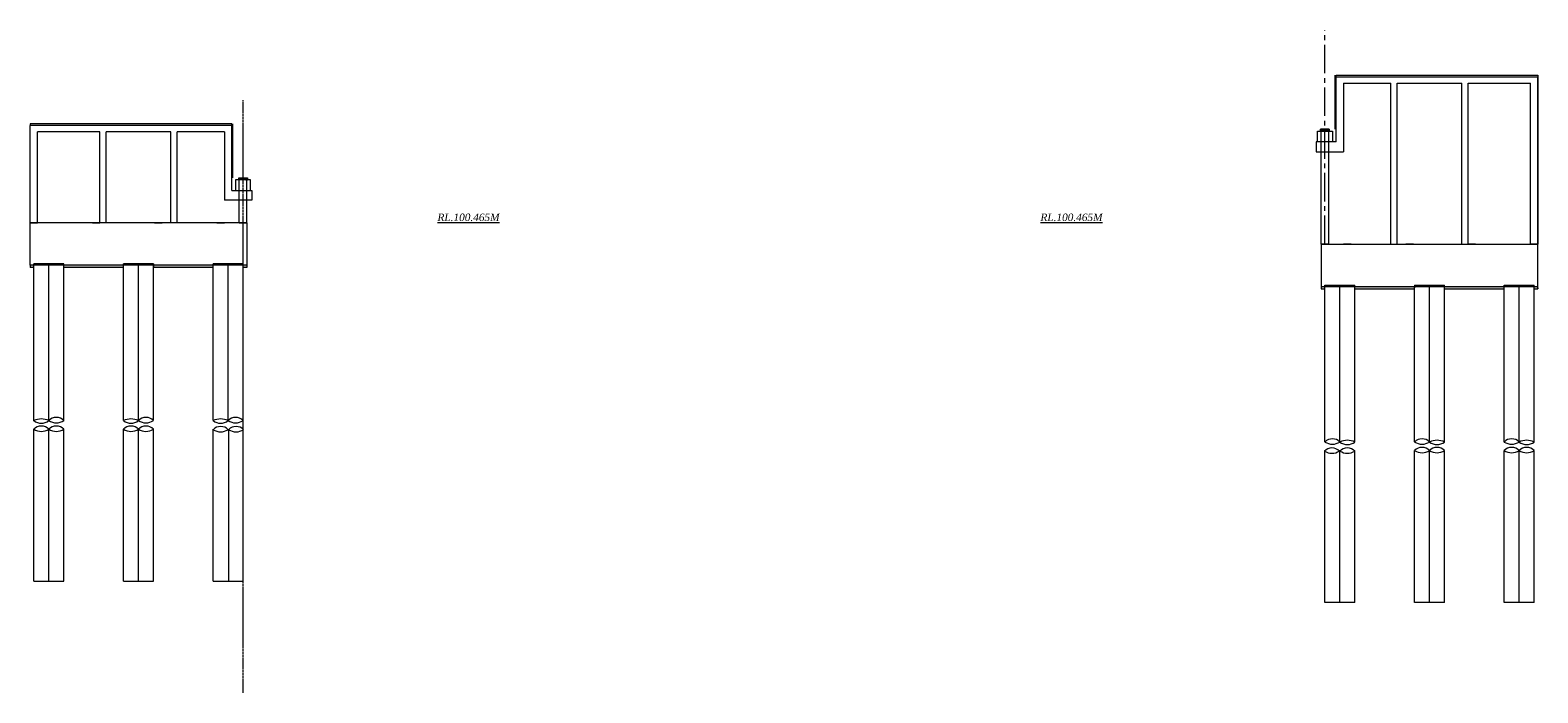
# Model space of a CAD drawing. Header units: millimetres. Extents: x -20950785 to 389010297, y -11535949 to 14056629.
# Tile 137 of 256: x 12259880 to 12320435, y -1735633 to -1709031. Entities that reach past the tile are written whole.
import ezdxf

# ---------------------------------------------------------------- set-up
doc = ezdxf.new("R2010")
doc.units = ezdxf.units.MM
doc.header["$LTSCALE"] = 60
doc.header["$MEASUREMENT"] = 0
doc.linetypes.add('CENTER', pattern=[2, 1.25, -0.25, 0.25, -0.25])
doc.linetypes.add('CENTER2', pattern=[28.575, 19.05, -3.175, 3.175, -3.175])
doc.layers.add('TEXT', color=7, linetype='Continuous')
doc.styles.add('PDF Arial Bold', font='times.ttf')

msp = doc.modelspace()

# ---------------------------------------------------------------- hatches: boundary and pattern name
at = {"linetype": 'Continuous', "lineweight": 9, "ltscale": 2}
h = msp.add_hatch(dxfattribs=at)
h.set_pattern_fill('ANSI31')
h.set_pattern_definition([(45, (232968.85412, 4650.43824), (-0.0883883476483, 0.0883883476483), [])])
h.paths.add_polyline_path([(12311885, -1713011), (12312060, -1713011), (12312060, -1713091), (12311885, -1713091)])
h.paths.add_polyline_path([(12311710, -1713011), (12311885, -1713011), (12311885, -1713091), (12311710, -1713091)])
h = msp.add_hatch(dxfattribs=at)
h.set_pattern_fill('ANSI31')
h.set_pattern_definition([(45, (198249.82514, 2700), (-0.0883883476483, 0.0883883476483), [])])
h.paths.add_polyline_path([(12268430, -1714961.44), (12268255, -1714961.44), (12268255, -1715041.44), (12268430, -1715041.44)])
h.paths.add_polyline_path([(12268605, -1714961.44), (12268430, -1714961.44), (12268430, -1715041.44), (12268605, -1715041.44)])
at = {"linetype": 'Continuous', "lineweight": 9}
h = msp.add_hatch(dxfattribs=at)
h.set_pattern_fill('AR-CONC', scale=25, style=0)
h.set_pattern_definition([(50, (12249857.97, -1762514.46), (179.31505, -15.68803), [18.75, -206.25]), (355, (12249857.97, -1762514.46), (-34.6878, 188.048), [15, -165]), (100.4514, (12249872.92, -1762515.77), (144.62735, 172.3599), [15.93505, -175.2855]), (46.1842, (12249857.97, -1762464.46), (266.8103, -41.3798), [28.125, -309.375]), (96.6356, (12249880.2, -1762467.9), (233.6657, 243.5295), [23.9026, -262.9282]), (351.1842, (12249857.97, -1762464.46), (233.6655, 243.5297), [22.5, -247.5]), (21, (12249882.97, -1762476.96), (149.22676, -100.6547), [18.75, -206.25]), (326, (12249882.97, -1762476.96), (60.8288, 181.2875), [15, -165]), (71.4514, (12249895.41, -1762485.35), (210.05566, 80.6326), [15.93505, -175.2855]), (37.5, (12249857.97, -1762514.465), (3.03996, 83.22346), [0, -163, 0, -167.5, 0, -165.625]), (7.5, (12249857.97, -1762514.465), (65.76738, 98.60293), [0, -95.5, 0, -159.25, 0, -63.125]), (327.5, (12249802.22, -1762514.465), (133.45561, -5.63872), [0, -62.5, 0, -195, 0, -258.75]), (317.5, (12249777.22, -1762514.46), (145.79654, 25.02625), [0, -81.25, 0, -129.5, 0, -183.75])])
h.paths.add_polyline_path([(12263630, -1718461.44), (12261230, -1718461.44), (12261230, -1718561.44), (12263630, -1718561.44)])
h.paths.add_polyline_path([(12260030, -1718461.44), (12259880, -1718461.44), (12259880, -1718561.44), (12260030, -1718561.44)])
h.paths.add_polyline_path([(12267230, -1718461.44), (12264830, -1718461.44), (12264830, -1718561.44), (12267230, -1718561.44)])
h.paths.add_polyline_path([(12268580, -1718461.44), (12268430, -1718461.44), (12268430, -1718561.44), (12268580, -1718561.44)])
h = msp.add_hatch(dxfattribs=at)
h.set_pattern_fill('AR-CONC', scale=25, style=0)
h.set_pattern_definition([(50, (12294512.97, -1763372.03), (179.31505, -15.68803), [18.75, -206.25]), (355, (12294512.97, -1763372.03), (-34.68783, 188.04803), [15, -165]), (100.4514, (12294527.92, -1763373.33), (144.62735, 172.3599), [15.93505, -175.2855]), (46.1842, (12294512.97, -1763322.03), (266.8103, -41.3798), [28.125, -309.375]), (96.6356, (12294535.2, -1763325.47), (233.6657, 243.5295), [23.9026, -262.9282]), (351.1842, (12294512.97, -1763322.03), (233.6655, 243.5297), [22.5, -247.5]), (21, (12294537.97, -1763334.53), (149.22676, -100.65472), [18.75, -206.25]), (326, (12294537.97, -1763334.53), (60.8288, 181.2875), [15, -165]), (71.4514, (12294550.41, -1763342.91), (210.05566, 80.6326), [15.93505, -175.2855]), (37.5, (12294512.97, -1763372.026), (3.03996, 83.22346), [0, -163, 0, -167.5, 0, -165.625]), (7.5, (12294512.97, -1763372.03), (65.76738, 98.60293), [0, -95.5, 0, -159.25, 0, -63.125]), (327.5, (12294457.22, -1763372.026), (133.45561, -5.63872), [0, -62.5, 0, -195, 0, -258.75]), (317.5, (12294432.22, -1763372.03), (145.79654, 25.02625), [0, -81.25, 0, -129.5, 0, -183.75])])
h.paths.add_polyline_path([(12316685, -1719319), (12319085, -1719319), (12319085, -1719419), (12316685, -1719419)])
h.paths.add_polyline_path([(12320285, -1719319), (12320435, -1719319), (12320435, -1719419), (12320285, -1719419)])
h.paths.add_polyline_path([(12313085, -1719319), (12315485, -1719319), (12315485, -1719419), (12313085, -1719419)])
h.paths.add_polyline_path([(12311735, -1719319), (12311885, -1719319), (12311885, -1719419), (12311735, -1719419)])

# ---------------------------------------------------------------- linework, layer by layer
at = {"linetype": 'CENTER2', "lineweight": 9}
msp.add_line((12311885, -1717619), (12311885, -1709031.06), dxfattribs=at)
at = {"color": 7, "linetype": 'Continuous', "lineweight": 9}
for p, q in [((12312295, -1710911), (12312295, -1710836)), ((12312335, -1710911), (12312335, -1710836)), ((12312335, -1710836), (12320435, -1710836)), ((12312335, -1713511), (12312335, -1710907.83)), ((12312335, -1710911), (12312635, -1710911)), ((12312635, -1710911), (12320435, -1710911)), ((12312635, -1711161), (12314535, -1711161)), ((12312635, -1711161), (12312635, -1713911)), ((12314535, -1717619), (12314535, -1711161)), ((12314785, -1711161), (12317385, -1711161)), ((12314785, -1717619), (12314785, -1711161)), ((12317385, -1717619), (12317385, -1711161)), ((12317635, -1711161), (12320135, -1711161)), ((12317635, -1717619), (12317635, -1711161)), ((12320135, -1717619), (12320135, -1711161)), ((12320135, -1712222.83), (12320135, -1711211)), ((12320435, -1710836), (12320435, -1710907.83)), ((12320435, -1710907.83), (12320435, -1717619)), ((12320435, -1717619), (12320435, -1710911)), ((12267680, -1712796.44), (12259880, -1712796.44)), ((12259880, -1712796.44), (12259880, -1712858.26)), ((12259880, -1716761.44), (12259880, -1712861.44)), ((12267680, -1712861.44), (12259880, -1712861.44)), ((12267980, -1712796.44), (12267680, -1712796.44)), ((12267980, -1712861.44), (12267680, -1712861.44)), ((12267980, -1712861.44), (12267980, -1712796.44)), ((12267980, -1715461.44), (12267980, -1712858.26)), ((12268020, -1712861.44), (12268020, -1712796.44)), ((12311585, -1713511), (12311585, -1713091)), ((12311585, -1713091), (12312185, -1713091)), ((12311735, -1717619), (12311735, -1713011)), ((12311735, -1717619), (12311735, -1713011)), ((12312035, -1717619), (12312035, -1713011)), ((12312185, -1713091), (12312185, -1713511)), ((12320135, -1717619), (12320135, -1712522.83)), ((12262680, -1713111.44), (12260180, -1713111.44)), ((12260180, -1716761.44), (12260180, -1713111.44)), ((12260180, -1714173.26), (12260180, -1713161.44)), ((12262680, -1716761.44), (12262680, -1713111.44)), ((12265530, -1713111.44), (12262930, -1713111.44)), ((12262930, -1716761.44), (12262930, -1713111.44)), ((12265530, -1716761.44), (12265530, -1713111.44)), ((12267680, -1713111.44), (12265780, -1713111.44)), ((12265780, -1716761.44), (12265780, -1713111.44)), ((12267680, -1713111.44), (12267680, -1715861.44)), ((12311960, -1713511), (12311535, -1713511)), ((12311535, -1713511), (12311535, -1713911)), ((12312335, -1713511), (12311960, -1713511)), ((12311535, -1713911), (12312635, -1713911)), ((12260180, -1716761.44), (12260180, -1714473.26)), ((12267980, -1715461.44), (12268355, -1715461.44)), ((12268730, -1715041.44), (12268130, -1715041.44)), ((12268130, -1715041.44), (12268130, -1715461.44)), ((12268280, -1716761.44), (12268280, -1714961.44)), ((12268355, -1715461.44), (12268780, -1715461.44)), ((12268580, -1716761.44), (12268580, -1714961.44)), ((12268580, -1716761.44), (12268580, -1714961.44)), ((12268730, -1715461.44), (12268730, -1715041.44)), ((12268780, -1715461.44), (12268780, -1715861.44)), ((12268780, -1715861.44), (12267680, -1715861.44)), ((12259880, -1716761.44), (12260180, -1716761.44)), ((12268580, -1716761.44), (12259880, -1716761.44)), ((12268580, -1716761.44), (12259880, -1716761.44)), ((12262380, -1716761.44), (12262680, -1716761.44)), ((12264880, -1716761.44), (12265180, -1716761.44)), ((12267380, -1716761.44), (12267680, -1716761.44)), ((12268280, -1716761.44), (12268580, -1716761.44)), ((12311735, -1717619), (12320435, -1717619)), ((12311735, -1717619), (12320435, -1717619)), ((12311735, -1717619), (12311735, -1719419)), ((12312035, -1717619), (12311735, -1717619)), ((12312935, -1717619), (12312635, -1717619)), ((12315435, -1717619), (12315135, -1717619)), ((12317935, -1717619), (12317635, -1717619)), ((12320435, -1717619), (12320135, -1717619)), ((12320435, -1719419), (12320435, -1717619)), ((12268580, -1718461.44), (12259880, -1718461.44)), ((12261230, -1718411.44), (12260030, -1718411.44)), ((12260030, -1724711.13), (12260030, -1718411.44)), ((12261230, -1724711.13), (12261230, -1718411.44)), ((12264830, -1718411.44), (12263630, -1718411.44)), ((12264830, -1718411.44), (12264830, -1718521.46)), ((12264830, -1724693.65), (12264830, -1718461.44)), ((12268430, -1718411.44), (12267230, -1718411.44)), ((12267230, -1724701.97), (12267230, -1718411.44)), ((12268430, -1724701.97), (12268430, -1718411.44)), ((12268580, -1718461.44), (12268580, -1718561.44)), ((12260030, -1718561.44), (12259880, -1718561.44)), ((12263630, -1718561.44), (12261230, -1718561.44)), ((12267230, -1718561.44), (12264830, -1718561.44)), ((12268580, -1718561.44), (12268430, -1718561.44)), ((12311735, -1719319), (12320435, -1719319)), ((12311735, -1719419), (12311885, -1719419)), ((12311885, -1719269), (12313085, -1719269)), ((12311885, -1725559.54), (12311885, -1719269)), ((12313085, -1725559.54), (12313085, -1719269)), ((12313085, -1719419), (12315485, -1719419)), ((12315485, -1719269), (12316685, -1719269)), ((12315485, -1719269), (12315485, -1719379.02)), ((12315485, -1725551.21), (12315485, -1719319)), ((12316685, -1719419), (12319085, -1719419)), ((12319085, -1719269), (12320285, -1719269)), ((12319085, -1725568.69), (12319085, -1719269)), ((12320285, -1725568.69), (12320285, -1719269)), ((12320285, -1719419), (12320435, -1719419)), ((12320435, -1719380.9), (12320435, -1719419)), ((12264230, -1723411.44), (12264230, -1722211.44)), ((12316085, -1724269), (12316085, -1723069)), ((12260030, -1731145.17), (12260030, -1725052.67)), ((12261230, -1731145.17), (12261230, -1725052.67)), ((12263630, -1731145.17), (12263630, -1725052.67)), ((12264830, -1731145.17), (12264830, -1725052.67)), ((12267230, -1731145.17), (12267230, -1725052.67)), ((12268430, -1731145.17), (12268430, -1725052.67)), ((12311885, -1732002.74), (12311885, -1725910.24)), ((12313085, -1732002.74), (12313085, -1725910.24)), ((12315485, -1732002.74), (12315485, -1725910.24)), ((12316685, -1732002.74), (12316685, -1725910.24)), ((12319085, -1732002.74), (12319085, -1725910.24)), ((12320285, -1732002.74), (12320285, -1725910.24)), ((12268430, -1729675.99), (12268430, -1729405.2)), ((12311885, -1730533.56), (12311885, -1730262.76))]:
    msp.add_line(p, q, dxfattribs=at)
at = {"color": 7, "linetype": 'Continuous', "lineweight": 9, "ltscale": 2}
for p, q in [((12312295, -1713011), (12312295, -1710911)), ((12268020, -1714961.44), (12268020, -1712861.44)), ((12312060, -1713011), (12311710, -1713011)), ((12311710, -1713011), (12311710, -1713091)), ((12312060, -1713011), (12312060, -1713091)), ((12268255, -1714961.44), (12268605, -1714961.44)), ((12268255, -1714961.44), (12268255, -1715041.44)), ((12268605, -1714961.44), (12268605, -1715041.44)), ((12259880, -1718461.44), (12259880, -1716761.44)), ((12268580, -1716761.44), (12268580, -1718461.44)), ((12259880, -1718461.44), (12259880, -1718561.44)), ((12260030, -1731145.17), (12261230, -1731145.17)), ((12263630, -1731145.17), (12264830, -1731145.17)), ((12267230, -1731145.17), (12268430, -1731145.17)), ((12313085, -1732002.74), (12311885, -1732002.74)), ((12316685, -1732002.74), (12315485, -1732002.74)), ((12320285, -1732002.74), (12319085, -1732002.74))]:
    msp.add_line(p, q, dxfattribs=at)
at = {"linetype": 'CENTER', "lineweight": 9}
msp.add_line((12268430, -1735633), (12268430, -1711842.5), dxfattribs=at)
at = {"color": 7, "linetype": 'Continuous', "lineweight": 9, "ltscale": 20}
for p, q in [((12263630, -1724706.55), (12263630, -1718411.44)), ((12316685, -1725564.11), (12316685, -1719269))]:
    msp.add_line(p, q, dxfattribs=at)
at = {"color": 7, "linetype": 'Continuous', "lineweight": 9}
for centre, radius, start, end in [((12260930, -1724989.24), 412.21, 43.2985883, 136.7014117), ((12264530, -1724989.24), 412.21, 43.2985883, 136.7014117), ((12268130, -1724989.24), 412.21, 43.2985883, 136.7014117), ((12260330, -1725334.69), 696.1, 64.4707595, 115.5292405), ((12260330, -1724317.03), 491.66, 232.3974099, 307.6025901), ((12260330, -1725335.37), 412.21, 43.2985883, 136.7014117), ((12260330, -1724577.78), 561.72, 237.7187091, 302.2812909), ((12260930, -1724231.65), 561.72, 237.7187091, 302.2812909), ((12260930, -1725335.37), 412.21, 43.2985883, 136.7014117), ((12260930, -1724577.78), 561.72, 237.7187091, 302.2812909), ((12263930, -1725334.69), 696.1, 64.4707595, 115.5292405), ((12263930, -1724317.03), 491.66, 232.3974099, 307.6025901), ((12263930, -1725335.37), 412.21, 43.2985883, 136.7014117), ((12263930, -1724577.78), 561.72, 237.7187091, 302.2812909), ((12264530, -1724231.65), 561.72, 237.7187091, 302.2812909), ((12264530, -1725335.37), 412.21, 43.2985883, 136.7014117), ((12264530, -1724577.78), 561.72, 237.7187091, 302.2812909), ((12267530, -1725334.69), 696.1, 64.4707595, 115.5292405), ((12267530, -1724317.03), 491.66, 232.3974099, 307.6025901), ((12267530, -1725352.2), 412.21, 43.2985883, 136.7014117), ((12267530, -1724594.62), 561.72, 237.7187091, 302.2812909), ((12268130, -1724231.65), 561.72, 237.7187091, 302.2812909), ((12268150.95, -1725352.2), 412.21, 43.2985883, 136.7014117), ((12268150.95, -1724594.62), 561.72, 237.7187091, 302.2812909), ((12312164.05, -1726209.77), 412.21, 43.2985883, 136.7014117), ((12312185, -1725846.8), 412.21, 43.2985883, 136.7014117), ((12312185, -1725089.22), 561.72, 237.718709, 302.281291), ((12312785, -1726192.25), 696.1, 64.4707596, 115.5292404), ((12312785, -1725174.59), 491.66, 232.3974098, 307.6025902), ((12312785, -1726209.77), 412.21, 43.2985883, 136.7014117), ((12315785, -1725846.8), 412.21, 43.2985883, 136.7014117), ((12315785, -1725089.22), 561.72, 237.718709, 302.281291), ((12315785, -1726192.93), 412.21, 43.2985883, 136.7014117), ((12316385, -1726192.25), 696.1, 64.4707596, 115.5292404), ((12316385, -1725174.59), 491.66, 232.3974098, 307.6025902), ((12316385, -1726192.93), 412.21, 43.2985883, 136.7014117), ((12319385, -1725846.8), 412.21, 43.2985883, 136.7014117), ((12319385, -1725089.22), 561.72, 237.718709, 302.281291), ((12319385, -1726192.93), 412.21, 43.2985883, 136.7014117), ((12319985, -1726192.25), 696.1, 64.4707596, 115.5292404), ((12319985, -1725174.59), 491.66, 232.3974098, 307.6025902), ((12319985, -1726192.93), 412.21, 43.2985883, 136.7014117), ((12312164.05, -1725452.18), 561.72, 237.718709, 302.281291), ((12312785, -1725452.18), 561.72, 237.718709, 302.281291), ((12315785, -1725435.34), 561.72, 237.718709, 302.281291), ((12316385, -1725435.34), 561.72, 237.718709, 302.281291), ((12319385, -1725435.34), 561.72, 237.718709, 302.281291), ((12319985, -1725435.34), 561.72, 237.718709, 302.281291)]:
    msp.add_arc(centre, radius, start, end, dxfattribs=at)
at = {"layer": 'TEXT', "color": 7, "linetype": 'Continuous', "lineweight": 9, "ltscale": 1000}
for p, q in [((12260630, -1724706.55), (12260630, -1718474.34)), ((12264230, -1724693.65), (12264230, -1718411.44)), ((12264230, -1724706.55), (12264230, -1718461.44)), ((12264230, -1724693.65), (12264230, -1718511.44)), ((12267830, -1724706.55), (12267830, -1718474.34)), ((12312485, -1725564.11), (12312485, -1719331.9)), ((12316085, -1725551.21), (12316085, -1719269)), ((12316085, -1725564.11), (12316085, -1719319)), ((12316085, -1725551.21), (12316085, -1719369)), ((12319685, -1725564.11), (12319685, -1719331.9)), ((12260630, -1731145.17), (12260630, -1725052.67)), ((12264230, -1731145.17), (12264230, -1725052.67)), ((12267850.95, -1725069.51), (12267850.95, -1731145.17)), ((12312464.05, -1725927.07), (12312464.05, -1732002.74)), ((12316085, -1732002.74), (12316085, -1725910.24)), ((12319685, -1732002.74), (12319685, -1725910.24))]:
    msp.add_line(p, q, dxfattribs=at)

# ---------------------------------------------------------------- texts
at = {"color": 7, "linetype": 'Continuous', "lineweight": 9, "ltscale": 2, "char_height": 300, "width": 1932.2419, "style": 'PDF Arial Bold'}
for insert, attachment_point in [((12276239.89, -1716393.19), 1), ((12302950.1, -1716393.19), 3)]:
    msp.add_mtext('{\\fTimes New Roman|b0|i1|c0|p18;\\LRL.100.465M}', dxfattribs=dict(at, insert=insert, attachment_point=attachment_point))

doc.saveas('drawing.dxf')
